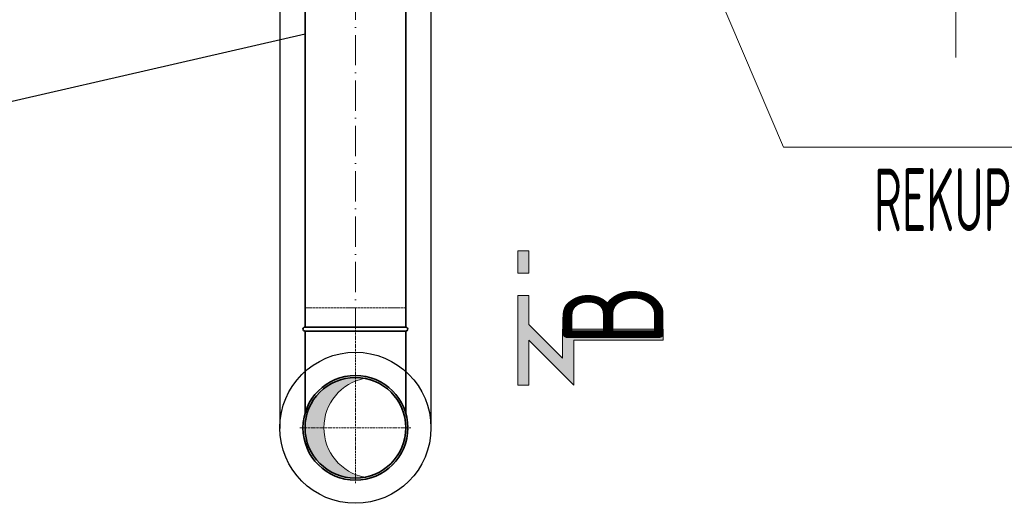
# Model space of a CAD drawing. Header units: millimetres. Extents: x 8221 to 89444, y -105166 to -5578.
# Tile 91 of 118: x 49076 to 51030, y -31119 to -30159. Entities that reach past the tile are written whole.
import ezdxf
from ezdxf.enums import TextEntityAlignment as Align

# ---------------------------------------------------------------- set-up
doc = ezdxf.new("R2010")
doc.units = ezdxf.units.MM
for name, pattern in [('ACAD_ISO02W100', [15, 12, -3]), ('ACAD_ISO10W100', [18, 12, -3, 0, -3]), ('phl_thick', [0])]:
    doc.linetypes.add(name, pattern=pattern)
for name, color, linetype, lineweight in [('UT_KOTY - DIMENZE', 7, 'Continuous', 5), ('VZT_09 ODA (SÁNÍ) - OBRYS', 3, 'Continuous', 35), ('VZT_10 ODA (SÁNÍ) - OSA', 3, 'ACAD_ISO10W100', 5), ('VZT_50 POPIS - OBECNE', 7, 'Continuous', 13), ('VZT_60_KOTY - DIMENZE', 7, 'Continuous', 5)]:
    doc.layers.add(name, color=color, linetype=linetype, lineweight=lineweight)
doc.layers.add('VZT_11 ODA (SÁNÍ) - NETISK', color=8, linetype='ACAD_ISO02W100', lineweight=5, plot=False)
doc.layers.add('VZT_IZOLACE - TEPELNÁ', color=6, linetype='IZOLACE TEPELNA')
doc.styles.add('EVORA_125', font='isocp.shx', dxfattribs={"width": 0.6, "height": 125})
doc.styles.add('ISOCP 4.0', font='isocp.shx', dxfattribs={"width": 0.6, "height": 4})
doc.styles.get("Standard").update_dxf_attribs({"font": 'arial.ttf'})
doc.linetypes.add('IZOLACE TEPELNA', pattern='A,12.7,-1.5,["T",Standard,S=2.54,R=0,X=0,Y=-1.27],-3', length=17.2)

msp = doc.modelspace()

# ---------------------------------------------------------------- hatches: boundary and pattern name
at = {"layer": 'VZT_09 ODA (SÁNÍ) - OBRYS', "lineweight": 5}
h = msp.add_hatch(color=256, dxfattribs=at)
h.dxf.hatch_style = 1
h.paths.add_polyline_path([(49642.2, -30969.3, 0.470601), (49761, -31067.5, -0.82717), (49761, -30871.1, 0.470601)])
at = {"layer": 'VZT_50 POPIS - OBECNE'}
h = msp.add_hatch(color=256, dxfattribs=at)
h.dxf.hatch_style = 1
h.paths.add_polyline_path([(50175.4, -30884.5), (50175.4, -30795.6), (50353.2, -30795.6), (50353.2, -30773.4), (50153.2, -30773.4), (50153.2, -30830.8), (50086.5, -30764.2), (50086.5, -30706.7), (50064.3, -30706.7), (50064.3, -30884.5), (50086.5, -30884.5), (50086.5, -30795.6)])
h.paths.add_polyline_path([(50086.5, -30662.3), (50086.5, -30617.8), (50064.3, -30617.8), (50064.3, -30662.3)])

# ---------------------------------------------------------------- linework, layer by layer
at = {"layer": 'UT_KOTY - DIMENZE'}
msp.add_line((50933.6, -30109), (50933.6, -30234), dxfattribs=at)
at = {"layer": 'VZT_09 ODA (SÁNÍ) - OBRYS'}
for p, q in [((49842.2, -30769.3), (49642.2, -30769.3)), ((49642.2, -30777.3), (49642.2, -30777.3)), ((49642.2, -30777.3), (49642.2, -30940.7)), ((49842.2, -30777.3), (49842.2, -30777.3)), ((49842.2, -30940.7), (49842.2, -30777.3))]:
    msp.add_line(p, q, dxfattribs=at)
for points in [[(49642.2, -30769.3), (49642.2, -29919.2)], [(49842.2, -30769.3), (49842.2, -29919.2)]]:
    msp.add_lwpolyline(points, dxfattribs=at)
for radius in [104, 100]:
    msp.add_circle((49742.2, -30969.3), radius, dxfattribs=at)
for centre, start, end in [((49642.2, -30773.3), 90, 270), ((49842.2, -30773.3), 270, 90)]:
    msp.add_arc(centre, 4, start, end, dxfattribs=at)
at = {"layer": 'VZT_09 ODA (SÁNÍ) - OBRYS', "lineweight": 5}
msp.add_arc((49779.7, -30969.3), 100, 100.8069, 259.1931, dxfattribs=at)
at = {"layer": 'VZT_09 ODA (SÁNÍ) - OBRYS'}
msp.add_open_spline([(49842.2, -30777.3), (49842.2, -30777.3), (49839.9, -30777.3), (49830.4, -30777.3), (49823.3, -30777.3), (49805.2, -30777.3), (49794.4, -30777.3), (49770.6, -30777.3), (49757.7, -30777.3), (49731.7, -30777.3), (49718.8, -30777.3), (49694.6, -30777.3), (49683.4, -30777.3), (49664.4, -30777.3), (49656.7, -30777.3), (49645.9, -30777.3), (49642.8, -30777.3), (49642.2, -30777.3), (49642.2, -30777.3), (49642.2, -30777.3)], degree=3, knots=[157.533456, 157.533456, 157.533456, 157.533456, 195.393508, 195.393508, 234.551342, 234.551342, 273.721472, 273.721472, 312.806301, 312.806301, 351.735982, 351.735982, 390.710875, 390.710875, 429.832624, 429.832624, 468.991563, 468.991563, 473.053633, 473.053633, 473.053633, 473.053633], dxfattribs=at)
at = {"layer": 'VZT_10 ODA (SÁNÍ) - OSA', "ltscale": 0.3}
for p in [(49742.2, -30769.3), (49632.2, -30969.3), (49742.2, -31079.3), (49852.2, -30969.3)]:
    msp.add_line(p, (49742.2, -30969.3), dxfattribs=at)
at = {"layer": 'VZT_10 ODA (SÁNÍ) - OSA', "ltscale": 5}
msp.add_lwpolyline([(49742.2, -29919.2), (49742.2, -30769.3)], dxfattribs=at)
at = {"layer": 'VZT_11 ODA (SÁNÍ) - NETISK', "ltscale": 0.4}
for p, q in [((49842.2, -30731.3), (49642.2, -30731.3)), ((49642.2, -30769.3), (49642.2, -30731.3)), ((49842.2, -30769.3), (49842.2, -30731.3))]:
    msp.add_line(p, q, dxfattribs=at)
at = {"layer": 'VZT_50 POPIS - OBECNE'}
for points in [[(50351.5, -29849), (50591.7, -30412.3)], [(50591.7, -30412.3), (51812.4, -30412.3)], [(50086.5, -30662.3), (50086.5, -30617.8), (50064.3, -30617.8), (50064.3, -30662.3), (50086.5, -30662.3)], [(50353.2, -30795.6), (50353.2, -30773.4), (50153.2, -30773.4), (50153.2, -30830.8), (50086.5, -30764.2), (50086.5, -30706.7), (50064.3, -30706.7), (50064.3, -30884.5), (50086.5, -30884.5)], [(50086.5, -30884.5), (50086.5, -30795.6)], [(50086.5, -30795.6), (50175.4, -30884.5), (50175.4, -30795.6), (50353.2, -30795.6)]]:
    msp.add_lwpolyline(points, dxfattribs=at)
at = {"layer": 'VZT_60_KOTY - DIMENZE', "linetype": 'ByBlock', "lineweight": -2}
msp.add_lwpolyline([(49642.2, -30187.8), (48766.4, -30388.7)], dxfattribs=at)
at = {"layer": 'VZT_IZOLACE - TEPELNÁ', "ltscale": 0.5}
for p, q in [((49592.2, -30134), (49592.2, -30971)), ((49892.2, -30134), (49892.2, -30971))]:
    msp.add_line(p, q, dxfattribs=at)
msp.add_circle((49742.2, -30969.3), 150, dxfattribs=at)

# ---------------------------------------------------------------- texts
at = {"layer": 'VZT_50 POPIS - OBECNE', "linetype": 'phl_thick', "insert": (51812.4, -30187.3), "char_height": 200, "attachment_point": 3, "line_spacing_factor": 0.8, "style": 'ISOCP 4.0'}
msp.add_mtext('1.02\\P{\\H0.625x;REKUPERAČNÍ JEDNOTKA\\PHH = 880 mm\\PSH = 0 mm}', dxfattribs=at)
at = {"layer": 'VZT_50 POPIS - OBECNE', "style": 'EVORA_125', "width": 0.8}
msp.add_attdef('B', text='B', height=200, rotation=90, dxfattribs=at).set_placement((50413.2, -30684.2), align=Align.BOTTOM_RIGHT)
at = {"layer": 'VZT_60_KOTY - DIMENZE', "linetype": 'phl_thick', "insert": (48101.2, -30238.7), "char_height": 125, "attachment_point": 1, "style": 'EVORA_125'}
msp.add_mtext('%%C200-TI100\\POSA 1400\\~mm', dxfattribs=at)

doc.saveas('drawing.dxf')
